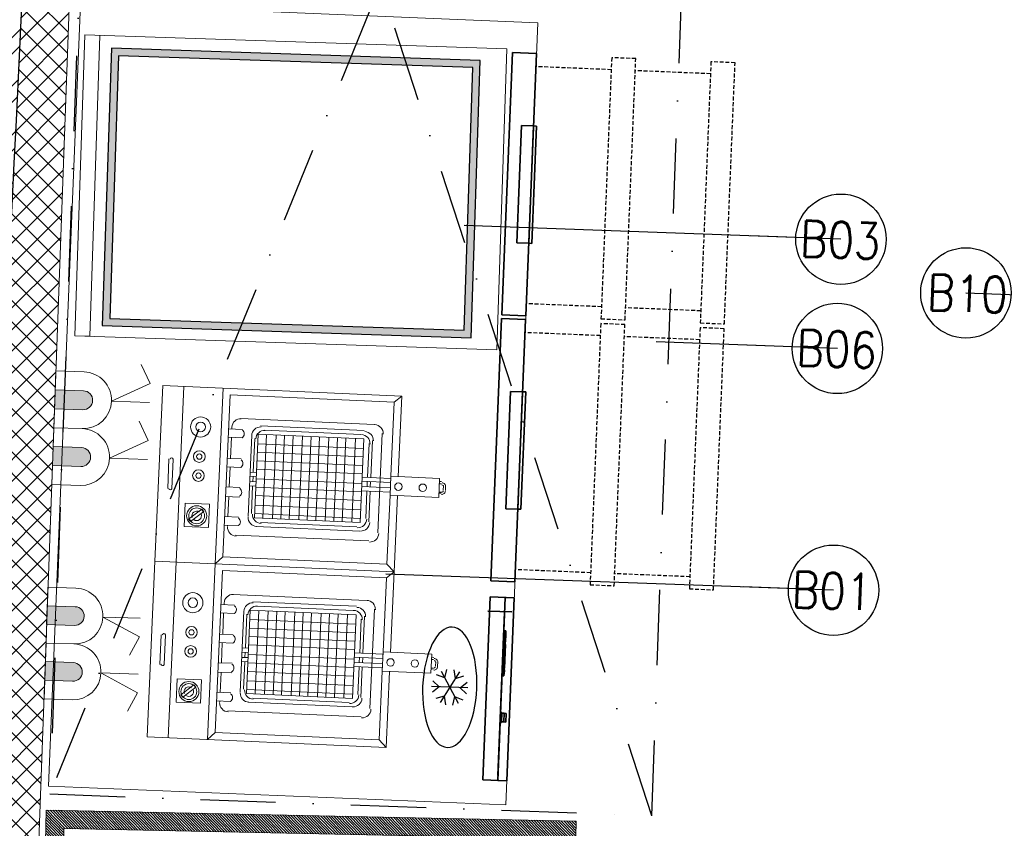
# Model space of a CAD drawing. Header units: millimetres. Extents: x 256680 to 410391, y -77299 to -22623.
# Tile 157 of 202: x 365075 to 366710, y -30245 to -28903. Entities that reach past the tile are written whole.
import ezdxf

# ---------------------------------------------------------------- set-up
doc = ezdxf.new("R2010")
doc.units = ezdxf.units.MM
doc.header["$LTSCALE"] = 2.5
for name, pattern in [('CONTINUA', [0]), ('DASHDOTX2', [2, 1, -0.5, 0, -0.5]), ('NASCOSTA', [0.381, 0.254, -0.127])]:
    doc.linetypes.add(name, pattern=pattern)
for name, color, linetype, lineweight in [('A-WALL', 7, 'Continuous', 30), ('CKD Dimensions', 7, 'Continuous', 0), ('CKD Equipments', 252, 'Continuous', 0), ('CKD-Electrical Point', 7, 'Continuous', 25), ('Dimension', 40, 'Continuous', 0), ('ELEC', 1, 'Continuous', 5), ('Electrical', 1, 'Continuous', 5), ('ELEVATION 1', 143, 'Continuous', 18), ('ELEVATION 4', 157, 'Continuous', 9), ('HATCH LIGHT', 250, 'Continuous', 0), ('ROOM TEXT', 7, 'Continuous', 5), ('WALL', 132, 'Continuous', 25)]:
    doc.layers.add(name, color=color, linetype=linetype, lineweight=lineweight)
for name, color, linetype in [('CKD-Hood', 1, 'Continuous'), ('FAINTEQUIP', 253, 'Continuous'), ('IQ_200_3D', 1, 'Continuous'), ('IQ_204_2D', 7, 'CONTINUA'), ('IQ_204_3D', 7, 'Continuous'), ('IQ_BLUE_3D', 5, 'Continuous'), ('IQ_GREEN_3D', 3, 'Continuous'), ('IQ_RED_3D', 1, 'Continuous'), ('PDF2_Equipment', 253, 'Continuous')]:
    doc.layers.add(name, color=color, linetype=linetype)
doc.styles.add('MTEXT', font='romans.shx', dxfattribs={"width": 0.85})
doc.styles.get("Standard").update_dxf_attribs({"font": 'GOTHIC.TTF'})
doc.dimstyles.new('AJKD_30', dxfattribs={"dimscale": 30, "dimtxt": 2, "dimasz": 1, "dimexe": 0.8, "dimexo": 0.8, "dimgap": 0.5, "dimtad": 1, "dimdec": 0, "dimzin": 0, "dimdsep": 46, "dimtxsty": 'Standard', "dimblk": 'ARCHTICK', "dimcen": 0.125, "dimclrd": 251, "dimclre": 251, "dimclrt": 42, "dimadec": 0, "dimazin": 0, "dimtfac": 1, "dimtdec": 0, "dimtix": 1, "dimtmove": 0, "dimatfit": 3, "dimfxl": 1, "dimtolj": 1, "dimtzin": 0, "dimarcsym": 1})

# ---------------------------------------------------------------- blocks, each defined once
blk = doc.blocks.new('G$C90A9299F')
at = {"layer": 'CKD Equipments'}
h = blk.add_hatch(dxfattribs=at)
h.set_pattern_fill('ANSI36', color=55, angle=359.9999999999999)
h.set_pattern_definition([(135, (-2880078.5, -3501379.5), (-6.173926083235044, 1.683798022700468), [7.9375, -1.5875, 0, -1.5875])])
h.paths.add_polyline_path([(598, 896), (610, 896), (610, 1465), (598, 1465)])
at = {"layer": 'CKD Equipments', "ltscale": 0.25}
h = blk.add_hatch(dxfattribs=at)
h.set_pattern_fill('ANSI31', color=4)
h.set_pattern_definition([(45, (-606493, 32858.5), (-2.245064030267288, 2.245064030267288), [])])
h.paths.add_polyline_path([(0, 880), (700, 880), (700, 0), (0, 0)])
h.paths.add_polyline_path([(30, 850), (670, 850), (670, 30), (30, 30)], flags=16)
at = {"layer": 'FAINTEQUIP'}
h = blk.add_hatch(dxfattribs=at)
h.set_pattern_fill('INSUL', color=4, angle=90.00000000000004)
h.set_pattern_definition([(359.9999999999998, (-12508187.53069634, 260434.3038525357), (1.633066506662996e-14, 9.525), []), (359.9999999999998, (-12508187.53069634, 260437.4788525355), (1.633066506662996e-14, 9.525), [3.175, -3.175]), (359.9999999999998, (-12508187.53069634, 260440.6538525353), (1.633066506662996e-14, 9.525), [3.175, -3.175])])
h.paths.add_polyline_path([(609, 880), (609, 1480), (659, 1480), (659, 880)])
at = {"layer": 'CKD Equipments', "elevation": 0.0935473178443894}
blk.add_lwpolyline([(609, 880), (609, 1480), (659, 1480), (659, 880), (609, 880)], dxfattribs=at)
blk.add_lwpolyline([(598, 896), (610, 896), (610, 1465), (598, 1465)], close=True, dxfattribs=at)
at = {"layer": 'CKD Equipments', "ltscale": 0.25}
blk.add_lwpolyline([(0, 880), (700, 880), (700, 0), (0, 0), (0, 880)], dxfattribs=at)
blk.add_lwpolyline([(30, 850), (670, 850), (670, 30), (30, 30)], close=True, dxfattribs=at)
at = {"layer": 'CKD Equipments'}
blk.add_arc((631.0455726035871, 881.7821494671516, 0.0935473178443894), 584.1532941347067, 93.24295552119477, 178.8996467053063, dxfattribs=at)
blk = doc.blocks.new('_ArchTick')
at = {"color": 0, "linetype": 'ByBlock', "const_width": 0.15}
blk.add_lwpolyline([(-0.5, -0.5), (0.5, 0.5)], dxfattribs=at)
blk = doc.blocks.new('A$C41F15E28')
at = {"layer": 'Electrical'}
blk.add_hatch(color=7, dxfattribs=at).paths.add_polyline_path([(15.47909474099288, 0), (-15.47909474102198, 0), (-15.47909474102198, -46.43728422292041, 0.4142135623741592), (-2.91038e-11, -61.91637896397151, 0.4142135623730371), (15.47909474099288, -46.43728422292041)])
at = {"layer": 'Electrical', "color": 7}
for p, q in [((-2.91038e-11, -92.87456844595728), (-30.95818948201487, -154.790947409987)), ((-2.91038e-11, -92.87456844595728), (-2.91038e-11, -154.790947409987)), ((-30.95818948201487, -154.790947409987), (-61.9163789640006, -139.3118526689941))]:
    blk.add_line(p, q, dxfattribs=at)
blk.add_lwpolyline([(-46.43728422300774, 0), (46.43728422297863, 0), (46.43728422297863, -46.43728422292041, -0.4142135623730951), (-2.91038e-11, -92.87456844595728), (-2.91038e-11, -92.87456844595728, -0.4142135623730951), (-46.43728422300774, -46.43728422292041), (-46.43728422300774, 0)], format="xyb", dxfattribs=at)
blk.add_lwpolyline([(-15.47909474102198, 0), (15.47909474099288, 0), (15.47909474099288, -46.43728422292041, -0.4142135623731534), (-2.91038e-11, -61.91637896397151, -0.4142135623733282), (-15.47909474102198, -46.43728422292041)], format="xyb", close=True, dxfattribs=at)
blk = doc.blocks.new('1254')
at = {"layer": 'CKD-Electrical Point', "color": 2, "lineweight": 50, "xscale": -1, "rotation": 179.875625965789}
for p in [(158024.3985380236, 33357.63254198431, -11997.68028344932), (158117.2728876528, 33357.43093593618, -11997.68028344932)]:
    blk.add_blockref('A$C41F15E28', p, dxfattribs=at)
blk = doc.blocks.new('ZNS-MC-BASECONTRPAN')
at = {"layer": 'IQ_200_3D'}
blk.add_3dface([(0, 4.547473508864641e-13, -85.00001199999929), (0, 4.547473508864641e-13, -1.200000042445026e-05), (271.5, 4.547473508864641e-13, -1.200000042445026e-05), (271.5, 7.958078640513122e-12, -85.00001199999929)], dxfattribs=at)
at = {"layer": 'IQ_BLUE_3D', "ltscale": 0.7}
blk.add_3dface([(36.48491721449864, -3.604736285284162, -29.59757152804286), (48.67267602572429, -3.604736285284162, -29.59757152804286), (48.67267602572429, -3.604736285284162, -39.98024788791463), (36.48491721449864, -3.604736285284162, -39.98024788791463)], dxfattribs=at)
at = {"layer": 'IQ_GREEN_3D', "ltscale": 0.7}
blk.add_3dface([(95.64275265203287, -3.604736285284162, -31.04273554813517), (102.6427526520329, -3.604736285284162, -31.04273554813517), (102.6427526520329, -3.604736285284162, -39.04273554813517), (95.64275265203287, -3.604736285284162, -39.04273554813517)], dxfattribs=at)
at = {"layer": 'IQ_RED_3D', "ltscale": 0.7}
blk.add_3dface([(53.3526074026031, -3.604736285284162, -30.10522320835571), (92.64275265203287, -3.604736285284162, -30.10522320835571), (92.64275265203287, -3.604736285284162, -39.98024788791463), (53.3526074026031, -3.604736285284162, -39.98024788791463)], dxfattribs=at)
at = {"layer": 'IQ_RED_3D'}
for points, invisible_edges in [([(167.5892016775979, -6.064736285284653, -35), (167.5892016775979, -2.224736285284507, -35), (167.5892016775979, -2.224736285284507, -23.77999999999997), (167.5892016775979, -9.26473628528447, -23.77999999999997)], 1), ([(167.5892016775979, -2.224736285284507, -35), (182.0292016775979, -2.224736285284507, -35), (182.0292016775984, -2.224736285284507, -23.77999999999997), (167.5892016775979, -2.224736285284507, -23.77999999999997)], 1), ([(167.5892016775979, -6.064736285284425, -46.22000000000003), (167.5892016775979, -2.224736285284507, -46.22000000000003), (167.5892016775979, -2.224736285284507, -35), (167.5892016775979, -6.064736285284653, -35)], 4), ([(167.5892016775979, -2.224736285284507, -46.22000000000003), (182.0292016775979, -2.224736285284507, -46.22000000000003), (182.0292016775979, -2.224736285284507, -35), (167.5892016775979, -2.224736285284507, -35)], 4), ([(167.5892016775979, -6.064736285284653, -35), (167.5892016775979, -9.26473628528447, -23.77999999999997), (182.0292016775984, -9.26473628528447, -23.77999999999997), (182.0292016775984, -6.064736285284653, -35)], 8), ([(167.5892016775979, -6.064736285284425, -46.22000000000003), (167.5892016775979, -6.064736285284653, -35), (182.0292016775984, -6.064736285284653, -35), (182.0292016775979, -6.064736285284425, -46.22000000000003)], 2), ([(182.0292016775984, -6.064736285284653, -35), (182.0292016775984, -9.26473628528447, -23.77999999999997), (182.0292016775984, -2.224736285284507, -23.77999999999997), (182.0292016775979, -2.224736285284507, -35)], 8), ([(182.0292016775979, -6.064736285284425, -46.22000000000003), (182.0292016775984, -6.064736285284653, -35), (182.0292016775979, -2.224736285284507, -35), (182.0292016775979, -2.224736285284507, -46.22000000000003)], 2), ([(192.0892016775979, -6.064736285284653, -35), (206.5292016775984, -6.064736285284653, -35), (206.5292016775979, -2.224736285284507, -35), (192.0892016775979, -2.224736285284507, -35)], 15), ([(192.0892016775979, -6.064736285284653, -35), (192.0892016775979, -2.224736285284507, -35), (206.5292016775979, -2.224736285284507, -35), (206.5292016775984, -6.064736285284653, -35)], 15)]:
    blk.add_3dface(points, dxfattribs=dict(at, invisible_edges=invisible_edges))
for points in [[(167.5892016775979, -9.26473628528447, -23.77999999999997), (167.5892016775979, -2.224736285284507, -23.77999999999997), (182.0292016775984, -2.224736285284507, -23.77999999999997), (182.0292016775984, -9.26473628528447, -23.77999999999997)], [(167.5892016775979, -6.064736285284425, -46.22000000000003), (182.0292016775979, -6.064736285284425, -46.22000000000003), (182.0292016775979, -2.224736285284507, -46.22000000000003), (167.5892016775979, -2.224736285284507, -46.22000000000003)]]:
    blk.add_3dface(points, dxfattribs=at)
at = {"layer": 'IQ_204_3D', "ltscale": 0.7}
mesh = blk.add_polyface(dxfattribs=at)
corners = [(30.6218342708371, -3.304736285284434, -47.5), (105.6218342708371, -3.304736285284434, -47.5), (105.6218342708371, -0.3047362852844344, -47.5), (30.6218342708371, -0.3047362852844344, -47.5), (30.6218342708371, -3.304736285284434, -22.5), (105.6218342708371, -3.304736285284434, -22.5), (105.6218342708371, -0.3047362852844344, -22.5), (30.6218342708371, -0.3047362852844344, -22.5)]
mesh.append_faces([[corners[k] for k in face] for face in [(0, 3, 2, 1), (4, 5, 6, 7), (0, 1, 5, 4), (3, 7, 6, 2), (0, 4, 7, 3), (1, 2, 6, 5)]])
at = {"layer": 'IQ_204_3D'}
mesh = blk.add_polyface(dxfattribs=at)
corners = [(166.3092016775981, -2.224736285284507, -47.5), (166.3092016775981, -2.224736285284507, -22.5), (166.3092016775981, -0.3047362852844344, -22.5), (166.3092016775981, -0.3047362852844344, -47.5), (183.3092016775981, -2.224736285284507, -47.5), (183.3092016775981, -2.224736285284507, -22.5), (183.3092016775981, -0.3047362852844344, -22.5), (183.3092016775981, -0.3047362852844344, -47.5)]
mesh.append_faces([[corners[k] for k in face] for face in [(0, 3, 2, 1), (4, 5, 6, 7), (0, 1, 5, 4), (3, 7, 6, 2), (0, 4, 7, 3), (1, 2, 6, 5)]])
blk = doc.blocks.new('ZNS-MC-BASEREFUNIT')
at = {"layer": 'IQ_200_3D'}
for points in [[(0, 70.00000000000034, 154.9999879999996), (0, 70.00000000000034, 599.9999879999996), (304, 70.00000000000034, 599.9999879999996), (304, 70.00000000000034, 154.9999879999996)], [(0, 70.00000000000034, 599.9999879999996), (0, 30.00000000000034, 599.9999879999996), (304, 30.00000000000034, 599.9999879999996), (304, 70.00000000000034, 599.9999879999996)], [(0, 29.99999999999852, 154.9999879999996), (0, 70.00000000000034, 154.9999879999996), (304, 70.00000000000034, 154.9999879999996), (304, 29.99999999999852, 154.9999879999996)], [(304, 29.99999999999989, 499.9999879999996), (2.273736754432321e-13, 30.00000000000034, 499.9999880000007), (2.273736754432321e-13, 45.00000000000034, 499.9999880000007), (304, 45.00000000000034, 499.9999880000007)], [(2.273736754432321e-13, 45.00000000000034, 499.9999880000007), (0, 45.00000000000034, 584.9999879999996), (304, 45.00000000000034, 584.9999879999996), (304, 45.00000000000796, 499.9999880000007)], [(0, 30.00000000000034, 584.9999879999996), (0, 45.00000000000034, 584.9999879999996), (304, 45.00000000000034, 584.9999879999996), (304, 30.00000000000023, 584.9999879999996)], [(0, 30.00000000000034, 499.9999879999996), (0, 29.99999999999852, 154.9999879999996), (304, 29.99999999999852, 154.9999879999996), (304, 30.00000000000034, 499.9999879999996)], [(304, 30.00000000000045, 599.9999879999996), (0, 30.00000000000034, 599.9999879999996), (0, 30.00000000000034, 584.9999879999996), (304, 30.00000000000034, 584.9999879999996)]]:
    blk.add_3dface(points, dxfattribs=at)
for points, invisible_edges in [([(0, 45.00000000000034, 584.9999879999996), (0, 70.00000000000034, 599.9999879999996), (0, 70.00000000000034, 154.9999879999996), (2.273736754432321e-13, 45.00000000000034, 499.9999880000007)], 5), ([(2.273736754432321e-13, 45.00000000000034, 499.9999880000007), (2.273736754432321e-13, 30.00000000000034, 499.9999880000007), (-2.273736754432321e-13, 30.00000000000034, 154.9999879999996), (0, 70.00000000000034, 154.9999879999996)], 8), ([(-2.273736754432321e-13, 70.00000000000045, 599.9999879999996), (0, 45.00000000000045, 584.9999879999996), (0, 30.00000000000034, 584.9999879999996), (0, 30.00000000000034, 599.9999879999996)], 1), ([(304, 45.00000000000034, 584.9999879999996), (303.9999999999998, 70.00000000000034, 599.9999879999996), (303.9999999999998, 70.00000000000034, 154.9999879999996), (304, 45.00000000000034, 499.9999880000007)], 5), ([(304, 45.00000000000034, 499.9999880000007), (304, 30.00000000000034, 499.9999880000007), (303.9999999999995, 30.00000000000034, 154.9999879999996), (303.9999999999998, 70.00000000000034, 154.9999879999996)], 8), ([(303.9999999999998, 70.00000000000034, 599.9999879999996), (304, 45.00000000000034, 584.9999879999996), (304, 30.00000000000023, 584.9999879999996), (304, 30.00000000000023, 599.9999879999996)], 1)]:
    blk.add_3dface(points, dxfattribs=dict(at, invisible_edges=invisible_edges))
blk = doc.blocks.new('G$C2A031843')
at = {"layer": 'CKD Equipments', "elevation": -204.9999883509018}
blk.add_lwpolyline([(1300, 1090), (0, 1090), (0, 330), (1300, 330), (1300, 1090)], dxfattribs=at)
at = {"layer": 'IQ_200_3D'}
for points in [[(320.5, 373, 240.000011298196), (320.5, 333, 240.000011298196), (320.5, 333, 20.000011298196), (320.5, 373, 20.000011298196)], [(320.5, 373, 15.000011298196), (320.5, 333, 15.000011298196), (320.5, 333, -204.999988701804), (320.5, 373, -204.999988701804)], [(807, 370, 20.000011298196), (807, 370, 240.000011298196), (371, 370, 240.000011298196), (371, 370, 20.000011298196)], [(807, 370, 240.000011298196), (807, 330, 240.000011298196), (371, 330, 240.000011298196), (371, 370, 240.000011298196)], [(807, 330, 20.000011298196), (807, 370, 20.000011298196), (371, 370, 20.000011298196), (371, 330, 20.000011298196)], [(371, 370, 240.000011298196), (371, 330, 240.000011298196), (371, 330, 20.000011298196), (371, 370, 20.000011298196)], [(807, 370, -204.999988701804), (807, 370, 15.000011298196), (371, 370, 15.000011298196), (371, 370, -204.999988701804)], [(807, 370, 15.000011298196), (807, 330, 15.000011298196), (371, 330, 15.000011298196), (371, 370, 15.000011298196)], [(807, 330, -204.999988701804), (807, 370, -204.999988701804), (371, 370, -204.999988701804), (371, 330, -204.999988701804)], [(371, 370, 15.000011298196), (371, 330, 15.000011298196), (371, 330, -204.999988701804), (371, 370, -204.999988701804)], [(807, 370, 240.000011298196), (807, 330, 240.000011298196), (807, 330, 20.000011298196), (807, 370, 20.000011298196)], [(807, 370, 15.000011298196), (807, 330, 15.000011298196), (807, 330, -204.999988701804), (807, 370, -204.999988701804)], [(1249, 370, 20.000011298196), (1249, 370, 240.000011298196), (813, 370, 240.000011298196), (813, 370, 20.000011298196)], [(1249, 370, 240.000011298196), (1249, 330, 240.000011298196), (813, 330, 240.000011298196), (813, 370, 240.000011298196)], [(1249, 330, 20.000011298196), (1249, 370, 20.000011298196), (813, 370, 20.000011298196), (813, 330, 20.000011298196)], [(813, 370, 240.000011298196), (813, 330, 240.000011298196), (813, 330, 20.000011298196), (813, 370, 20.000011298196)], [(1249, 370, -204.999988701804), (1249, 370, 15.000011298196), (813, 370, 15.000011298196), (813, 370, -204.999988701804)], [(1249, 370, 15.000011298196), (1249, 330, 15.000011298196), (813, 330, 15.000011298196), (813, 370, 15.000011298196)], [(1249, 330, -204.999988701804), (1249, 370, -204.999988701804), (813, 370, -204.999988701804), (813, 330, -204.999988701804)], [(813, 370, 15.000011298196), (813, 330, 15.000011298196), (813, 330, -204.999988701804), (813, 370, -204.999988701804)], [(1249, 370, 240.000011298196), (1249, 330, 240.000011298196), (1249, 330, 20.000011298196), (1249, 370, 20.000011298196)], [(1249, 370, 15.000011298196), (1249, 330, 15.000011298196), (1249, 330, -204.999988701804), (1249, 370, -204.999988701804)], [(686.5, 350, 189.6410274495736), (491.5, 350, 189.6410274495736), (491.5, 330, 155.000011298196), (686.5, 330, 155.000011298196)], [(686.5, 350, 189.6410274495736), (686.5, 330, 225.000011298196), (491.5, 330, 225.000011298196), (491.5, 350, 189.6410274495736)], [(491.5, 330, 225.0000112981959), (491.5, 330, 155.0000112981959), (491.5, 350, 189.6410274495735)], [(686.5, 350, -35.35897255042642), (491.5, 350, -35.35897255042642), (491.5, 330, -69.999988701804), (686.5, 330, -69.999988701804)], [(686.5, 350, -35.35897255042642), (686.5, 330, 1.129819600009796e-05), (491.5, 330, 1.129819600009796e-05), (491.5, 350, -35.35897255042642)], [(491.5, 330, 1.129819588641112e-05), (491.5, 330, -69.99998870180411), (491.5, 350, -35.35897255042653)], [(686.5, 330, 225.000011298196), (686.5, 330, 155.000011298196), (686.5, 350, 189.6410274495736)], [(686.5, 330, 1.129819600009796e-05), (686.5, 330, -69.999988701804), (686.5, 350, -35.35897255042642)], [(1128.5, 350, 189.6410274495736), (933.5, 350, 189.6410274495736), (933.5, 330, 155.000011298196), (1128.5, 330, 155.000011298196)], [(1128.5, 350, 189.6410274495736), (1128.5, 330, 225.000011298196), (933.5, 330, 225.000011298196), (933.5, 350, 189.6410274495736)], [(933.5, 330, 225.0000112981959), (933.5, 330, 155.0000112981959), (933.5, 350, 189.6410274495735)], [(1128.5, 350, -35.35897255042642), (933.5, 350, -35.35897255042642), (933.5, 330, -69.999988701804), (1128.5, 330, -69.999988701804)], [(1128.5, 350, -35.35897255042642), (1128.5, 330, 1.129819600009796e-05), (933.5, 330, 1.129819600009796e-05), (933.5, 350, -35.35897255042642)], [(933.5, 330, 1.129819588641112e-05), (933.5, 330, -69.99998870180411), (933.5, 350, -35.35897255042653)], [(1128.5, 330, 225.000011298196), (1128.5, 330, 155.000011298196), (1128.5, 350, 189.6410274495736)], [(1128.5, 330, 1.129819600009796e-05), (1128.5, 330, -69.999988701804), (1128.5, 350, -35.35897255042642)], [(686.5, 330, 225.0000112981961), (686.5, 325, 225.000011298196), (491.5, 325, 225.000011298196), (491.5, 330, 225.000011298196)], [(491.5, 325, 225.000011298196), (491.5, 330, 225.000011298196), (491.5, 330, 195.000011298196), (491.5, 325, 195.000011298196)], [(491.5, 330, 195.000011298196), (491.5, 325, 195.000011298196), (686.5, 325, 195.000011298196), (686.5, 330, 195.000011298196)], [(686.5, 330, 1.12981961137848e-05), (686.5, 325, 1.129819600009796e-05), (491.5, 325, 1.129819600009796e-05), (491.5, 330, 1.129819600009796e-05)], [(491.5, 325, 1.129819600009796e-05), (491.5, 330, 1.129819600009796e-05), (491.5, 330, -29.999988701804), (491.5, 325, -29.999988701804)], [(491.5, 330, -29.999988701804), (491.5, 325, -29.999988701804), (686.5, 325, -29.999988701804), (686.5, 330, -29.999988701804)], [(686.5, 325, 195.000011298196), (686.5, 330, 195.000011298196), (686.5, 330, 225.0000112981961), (686.5, 325, 225.000011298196)], [(686.5, 325, -29.999988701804), (686.5, 330, -29.999988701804), (686.5, 330, 1.12981961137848e-05), (686.5, 325, 1.129819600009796e-05)], [(1128.5, 330, 225.0000112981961), (1128.5, 325, 225.000011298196), (933.5, 325, 225.000011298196), (933.5, 330, 225.000011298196)], [(933.5, 325, 225.000011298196), (933.5, 330, 225.000011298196), (933.5, 330, 195.000011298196), (933.5, 325, 195.000011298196)], [(933.5, 330, 195.000011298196), (933.5, 325, 195.000011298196), (1128.5, 325, 195.000011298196), (1128.5, 330, 195.000011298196)], [(1128.5, 330, 1.12981961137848e-05), (1128.5, 325, 1.129819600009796e-05), (933.5, 325, 1.129819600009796e-05), (933.5, 330, 1.129819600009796e-05)], [(933.5, 325, 1.129819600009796e-05), (933.5, 330, 1.129819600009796e-05), (933.5, 330, -29.999988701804), (933.5, 325, -29.999988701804)], [(933.5, 330, -29.999988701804), (933.5, 325, -29.999988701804), (1128.5, 325, -29.999988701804), (1128.5, 330, -29.999988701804)], [(1128.5, 325, 195.000011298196), (1128.5, 330, 195.000011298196), (1128.5, 330, 225.0000112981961), (1128.5, 325, 225.000011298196)], [(1128.5, 325, -29.999988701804), (1128.5, 330, -29.999988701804), (1128.5, 330, 1.12981961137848e-05), (1128.5, 325, 1.129819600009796e-05)], [(686.5, 325, 225.000011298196), (686.5, 325, 195.000011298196), (491.5, 325, 195.000011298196), (491.5, 325, 225.000011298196)], [(686.5, 325, 1.129819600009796e-05), (686.5, 325, -29.999988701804), (491.5, 325, -29.999988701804), (491.5, 325, 1.129819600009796e-05)], [(1128.5, 325, 225.000011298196), (1128.5, 325, 195.000011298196), (933.5, 325, 195.000011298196), (933.5, 325, 225.000011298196)], [(1128.5, 325, 1.129819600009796e-05), (1128.5, 325, -29.999988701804), (933.5, 325, -29.999988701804), (933.5, 325, 1.129819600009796e-05)]]:
    blk.add_3dface(points, dxfattribs=at)
at = {"layer": 'IQ_200_3D', "invisible_edges": 5}
for points in [[(686.5, 330, 155.000011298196), (807, 330, 20.000011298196), (371, 330, 20.000011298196), (491.5, 330, 155.000011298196)], [(807, 330, 240.000011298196), (686.5, 330, 225.0000112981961), (491.5, 330, 225.000011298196), (371, 330, 240.000011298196)], [(371, 330, 240.000011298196), (491.5, 330, 225.0000112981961), (491.5, 330, 155.000011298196), (371, 330, 20.000011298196)], [(686.5, 330, -69.999988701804), (807, 330, -204.999988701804), (371, 330, -204.999988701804), (491.5, 330, -69.999988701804)], [(807, 330, 15.000011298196), (686.5, 330, 1.12981961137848e-05), (491.5, 330, 1.129819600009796e-05), (371, 330, 15.000011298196)], [(371, 330, 15.000011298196), (491.5, 330, 1.12981961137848e-05), (491.5, 330, -69.999988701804), (371, 330, -204.999988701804)], [(807, 330, 240.000011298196), (686.5, 330, 225.0000112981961), (686.5, 330, 155.000011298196), (807, 330, 20.000011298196)], [(807, 330, 15.000011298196), (686.5, 330, 1.12981961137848e-05), (686.5, 330, -69.999988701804), (807, 330, -204.999988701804)], [(1128.5, 330, 155.000011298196), (1249, 330, 20.000011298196), (813, 330, 20.000011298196), (933.5, 330, 155.000011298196)], [(1249, 330, 240.000011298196), (1128.5, 330, 225.0000112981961), (933.5, 330, 225.000011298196), (813, 330, 240.000011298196)], [(813, 330, 240.000011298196), (933.5, 330, 225.0000112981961), (933.5, 330, 155.000011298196), (813, 330, 20.000011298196)], [(1128.5, 330, -69.999988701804), (1249, 330, -204.999988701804), (813, 330, -204.999988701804), (933.5, 330, -69.999988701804)], [(1249, 330, 15.000011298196), (1128.5, 330, 1.12981961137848e-05), (933.5, 330, 1.129819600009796e-05), (813, 330, 15.000011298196)], [(813, 330, 15.000011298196), (933.5, 330, 1.12981961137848e-05), (933.5, 330, -69.999988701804), (813, 330, -204.999988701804)], [(1249, 330, 240.000011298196), (1128.5, 330, 225.0000112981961), (1128.5, 330, 155.000011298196), (1249, 330, 20.000011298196)], [(1249, 330, 15.000011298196), (1128.5, 330, 1.12981961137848e-05), (1128.5, 330, -69.999988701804), (1249, 330, -204.999988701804)]]:
    blk.add_3dface(points, dxfattribs=at)
at = {"layer": 'IQ_204_2D'}
for p, q in [((191.4300735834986, 448.4839967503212, -409.9999767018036), (181.8720750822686, 459.4206749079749, -409.9999767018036)), ((191.4300735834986, 400.9839967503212, -409.9999767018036), (191.4300735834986, 460.9839967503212, -409.9999767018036)), ((191.4300735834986, 448.4839967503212, -409.9999767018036), (200.9880720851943, 459.4206749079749, -409.9999767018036)), ((217.4108356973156, 415.9839967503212, -409.9999767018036), (165.4493114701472, 445.9839967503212, -409.9999767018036)), ((217.4108356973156, 445.9839967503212, -409.9999767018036), (165.4493114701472, 415.9839967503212, -409.9999767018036)), ((176.2746290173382, 439.7339967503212, -409.9999767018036), (171.582187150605, 453.4798053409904, -409.9999767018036)), ((206.585518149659, 439.7339967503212, -409.9999767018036), (211.2779600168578, 453.4798053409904, -409.9999767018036)), ((176.2746290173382, 439.7339967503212, -409.9999767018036), (162.0241886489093, 436.9248663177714, -409.9999767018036)), ((206.585518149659, 439.7339967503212, -409.9999767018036), (220.8359585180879, 436.9248663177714, -409.9999767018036)), ((176.2746290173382, 422.2339967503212, -409.9999767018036), (162.0241886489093, 425.0431271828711, -409.9999767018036)), ((176.2746290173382, 422.2339967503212, -409.9999767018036), (171.582187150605, 408.4881881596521, -409.9999767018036)), ((191.4300735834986, 413.4839967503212, -409.9999767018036), (181.8720750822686, 402.5473185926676, -409.9999767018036)), ((191.4300735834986, 413.4839967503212, -409.9999767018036), (200.9880720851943, 402.5473185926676, -409.9999767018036)), ((206.585518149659, 422.2339967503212, -409.9999767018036), (220.8359585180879, 425.0431271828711, -409.9999767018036)), ((206.585518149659, 422.2339967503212, -409.9999767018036), (211.2779600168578, 408.4881881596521, -409.9999767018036))]:
    blk.add_line(p, q, dxfattribs=at)
at = {"layer": 'IQ_204_2D', "linetype": 'NASCOSTA', "ltscale": 10}
for p, q in [((391, 205, -409.9999767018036), (391, 330, -409.9999767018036)), ((785, 205, -409.9999767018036), (785, 330, -409.9999767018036)), ((833, 205, -409.9999767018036), (833, 330, -409.9999767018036)), ((1227, 205, -409.9999767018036), (1227, 330, -409.9999767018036)), ((391, 40, -409.9999767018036), (391, 165, -409.9999767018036)), ((785, 40, -409.9999767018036), (785, 165, -409.9999767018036)), ((833, 40, -409.9999767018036), (833, 165, -409.9999767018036)), ((1227, 40, -409.9999767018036), (1227, 165, -409.9999767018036))]:
    blk.add_line(p, q, dxfattribs=at)
at = {"layer": 'IQ_204_2D', "linetype": 'NASCOSTA', "ltscale": 10, "elevation": -409.9999767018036}
for points in [[(805, 205), (371, 205), (371, 165), (805, 165), (805, 205)], [(1247, 205), (813, 205), (813, 165), (1247, 165), (1247, 205)], [(805, 40), (371, 40), (371, 0), (805, 0), (805, 40)], [(1247, 40), (813, 40), (813, 0), (1247, 0), (1247, 40)]]:
    blk.add_lwpolyline(points, dxfattribs=at)
at = {"layer": 'IQ_204_2D', "extrusion": (0, 0, -1)}
blk.add_ellipse((191.4300735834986, 430.9839967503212, -409.9999767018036), major_axis=(100, 4.898587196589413e-14), ratio=0.45, dxfattribs=at)
at = {"xscale": -1}
for name, p in [('ZNS-MC-BASEREFUNIT', (344, 300, -359.9999767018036)), ('ZNS-MC-BASECONTRPAN', (319.5, 345, 225.000011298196))]:
    blk.add_blockref(name, p, dxfattribs=at)
blk = doc.blocks.new('G$CF6CAC0FA')
at = {"layer": 'PDF2_Equipment', "lineweight": 0, "elevation": 84515.58023114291}
for points in [[(158.3073809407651, 79.15369047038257), (291.9891692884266, 79.15369047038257), (291.9891692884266, 476.6811137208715), (0, 476.6811137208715), (0, 79.15369047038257), (126.6459047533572, 79.15369047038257)], [(170.6201772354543, 460.8503756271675), (121.3689920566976, 460.8503756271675)], [(291.9891692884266, 441.5016957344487), (0, 441.5016957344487)], [(291.9891692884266, 376.4197724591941), (0, 376.4197724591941), (12.31279629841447, 364.1069761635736)], [(158.3073809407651, 91.46648676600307), (281.4353438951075, 91.46648676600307), (281.4353438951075, 364.1069761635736), (12.31279629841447, 364.1069761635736), (12.31279629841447, 91.46648676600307), (126.6459047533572, 91.46648676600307)], [(79.15369046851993, 364.1069761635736), (79.15369046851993, 341.24035447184)], [(112.5741375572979, 364.1069761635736), (112.5741375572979, 341.24035447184)], [(128.4048756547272, 364.1069761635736), (128.4048756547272, 341.24035447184)], [(175.8970899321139, 364.1069761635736), (175.8970899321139, 341.24035447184)], [(225.1482751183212, 364.1069761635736), (225.1482751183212, 341.24035447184)], [(49.251185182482, 344.7582962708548), (49.251185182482, 123.1279629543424)], [(65.08192327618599, 358.8300634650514), (63.32295237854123, 358.8300634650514)], [(112.5741375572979, 358.8300634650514), (79.15369046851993, 358.8300634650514)], [(161.8253227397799, 358.8300634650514), (128.4048756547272, 358.8300634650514)], [(211.076507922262, 358.8300634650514), (175.8970899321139, 358.8300634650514)], [(228.6662169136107, 358.8300634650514), (225.1482751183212, 358.8300634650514)], [(242.7379841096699, 123.1279629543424), (242.7379841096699, 344.7582962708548)], [(65.08192327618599, 311.3378491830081), (65.08192327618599, 138.9587010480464)], [(216.3534206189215, 325.409616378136), (80.91266136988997, 325.409616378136)], [(131.9228174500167, 320.1327036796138), (86.18957406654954, 320.1327036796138)], [(86.18957406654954, 314.8557909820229), (86.18957406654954, 138.9587010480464)], [(100.2613412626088, 314.8557909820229), (100.2613412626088, 138.9587010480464)], [(116.0920793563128, 314.8557909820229), (116.0920793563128, 138.9587010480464)], [(130.1638465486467, 314.8557909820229), (130.1638465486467, 138.9587010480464)], [(131.9228174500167, 325.409616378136), (131.9228174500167, 314.8557909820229)], [(138.9587010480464, 325.409616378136), (138.9587010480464, 314.8557909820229)], [(147.753555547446, 320.1327036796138), (138.9587010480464, 320.1327036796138)], [(144.2356137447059, 314.8557909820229), (144.2356137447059, 138.9587010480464)], [(147.753555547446, 325.409616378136), (147.753555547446, 314.8557909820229)], [(154.7894391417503, 325.409616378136), (154.7894391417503, 314.8557909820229)], [(211.076507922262, 320.1327036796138), (154.7894391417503, 320.1327036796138)], [(160.0663518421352, 314.8557909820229), (160.0663518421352, 138.9587010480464)], [(174.1381190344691, 314.8557909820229), (174.1381190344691, 138.9587010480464)], [(188.2098862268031, 314.8557909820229), (188.2098862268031, 138.9587010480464)], [(202.2816534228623, 314.8557909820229), (202.2816534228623, 138.9587010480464)], [(232.1841587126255, 138.9587010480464), (232.1841587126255, 311.3378491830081)], [(72.11780687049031, 304.3019655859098), (72.11780687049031, 144.2356137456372)], [(218.1123915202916, 300.784023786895), (79.15369046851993, 300.784023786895)], [(225.1482751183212, 144.2356137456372), (225.1482751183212, 304.3019655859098)], [(218.1123915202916, 284.953285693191), (79.15369046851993, 284.953285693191)], [(218.1123915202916, 270.8815184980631), (79.15369046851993, 270.8815184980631)], [(218.1123915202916, 256.8097513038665), (79.15369046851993, 256.8097513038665)], [(218.1123915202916, 240.9790132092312), (79.15369046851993, 240.9790132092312)], [(218.1123915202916, 226.9072460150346), (79.15369046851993, 226.9072460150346)], [(218.1123915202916, 212.8354788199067), (79.15369046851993, 212.8354788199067)], [(218.1123915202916, 197.0047407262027), (79.15369046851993, 197.0047407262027)], [(218.1123915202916, 182.9329735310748), (79.15369046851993, 182.9329735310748)], [(218.1123915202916, 168.8612063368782), (79.15369046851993, 168.8612063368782)], [(218.1123915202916, 153.0304682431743), (79.15369046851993, 153.0304682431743)], [(138.9587010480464, 138.9587010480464), (138.9587010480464, 91.46648676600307), (131.9228174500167, 91.46648676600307), (131.9228174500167, 138.9587010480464)], [(154.7894391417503, 138.9587010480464), (154.7894391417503, 91.46648676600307), (147.753555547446, 91.46648676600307), (147.753555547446, 138.9587010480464)], [(80.91266136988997, 124.8869338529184), (131.9228174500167, 124.8869338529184)], [(86.18957406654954, 130.1638465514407), (131.9228174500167, 130.1638465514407)], [(138.9587010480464, 130.1638465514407), (147.753555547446, 130.1638465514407)], [(138.9587010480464, 124.8869338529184), (147.753555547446, 124.8869338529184)], [(154.7894391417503, 130.1638465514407), (211.076507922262, 130.1638465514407)], [(154.7894391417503, 124.8869338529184), (216.3534206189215, 124.8869338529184)], [(63.32295237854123, 109.0561957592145), (228.6662169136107, 109.0561957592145)], [(12.31279629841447, 91.46648676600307), (0, 79.15369047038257)], [(281.4353438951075, 91.46648676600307), (291.9891692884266, 79.15369047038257)], [(133.6817883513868, 10.5538253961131), (133.6817883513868, 7.035883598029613)], [(135.4407592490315, 10.5538253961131), (135.4407592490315, 7.035883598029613)], [(145.994584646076, 3.517941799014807), (138.9587010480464, 3.517941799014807)], [(145.994584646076, 0), (138.9587010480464, 0)], [(149.5125264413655, 10.5538253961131), (149.5125264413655, 7.035883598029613)], [(153.0304682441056, 10.5538253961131), (153.0304682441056, 7.035883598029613)]]:
    blk.add_lwpolyline(points, dxfattribs=at)
for points in [[(170.2685765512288, 459.0380558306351, -0.8164348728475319), (170.6201772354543, 453.8144920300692), (121.3689920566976, 453.8144920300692, -0.8164348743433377), (121.7205927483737, 459.0380551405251)], [(65.08192327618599, 364.1069761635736), (65.08192327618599, 341.24035447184, 0.537101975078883), (77.83737361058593, 341.2667742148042)], [(161.8253227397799, 364.1069761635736), (161.8253227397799, 341.24035447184, 0.53710197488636), (174.5807730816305, 341.2667742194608)], [(211.076507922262, 364.1069761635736), (211.076507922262, 341.24035447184, 0.53710197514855), (223.831958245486, 341.2667742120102)]]:
    blk.add_lwpolyline(points, format="xyb", dxfattribs=at)
for points in [[(98.50237036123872, 430.9478703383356), (59.80501057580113, 430.9478703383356), (59.80501057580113, 390.4915396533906), (98.50237036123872, 390.4915396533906)], [(68.5998650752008, 420.3940449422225), (72.11780687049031, 423.9119867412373), (89.70751586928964, 402.8043359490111), (86.18957406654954, 399.2863941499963)], [(79.15369046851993, 138.9587010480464), (218.1123915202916, 138.9587010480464), (218.1123915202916, 314.8557909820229), (79.15369046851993, 314.8557909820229)], [(158.3073809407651, 91.46648676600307), (126.6459047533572, 91.46648676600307), (126.6459047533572, 10.5538253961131), (158.3073809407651, 10.5538253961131)]]:
    blk.add_lwpolyline(points, close=True, dxfattribs=at)
at = {"layer": 'PDF2_Equipment', "lineweight": 0}
for centre, radius in [((78.2741940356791, 410.719694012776, 84515.58023114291), 16.71021256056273), ((226.0277495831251, 410.7196940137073, 84515.58023114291), 16.71021256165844), ((78.27419516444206, 410.7196951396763, 84515.58023114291), 13.19227188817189), ((145.1150904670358, 410.7196962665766, 84515.58023114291), 9.674331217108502), ((145.1151034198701, 410.7197092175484, 84515.58023114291), 4.397431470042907), ((176.776566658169, 410.7196962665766, 84515.58023114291), 9.674331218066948), ((176.7765796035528, 410.7197092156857, 84515.58023114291), 4.397431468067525), ((226.0277636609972, 410.7197080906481, 84515.58023114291), 7.915372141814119), ((141.5971497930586, 78.27419741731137, 84515.58023114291), 6.156390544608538), ((141.5971497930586, 37.81786673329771, 84515.58023114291), 6.156390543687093)]:
    blk.add_circle(centre, radius, dxfattribs=at)
for centre, radius, start, end in [((78.27421744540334, 410.7197082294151, 84515.58023114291), 7.91537814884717, 144.9646899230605, 297.4878385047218), ((78.27418691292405, 410.7197029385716, 84515.58023114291), 7.915381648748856, 327.5299356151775, 114.9226161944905), ((62.44346776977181, 343.8788099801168, 84515.58023114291), 14.95125348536, 90.00000295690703, 179.9999968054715), ((227.7867306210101, 343.8788099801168, 84515.58023114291), 14.95125348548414, 3.194528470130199e-06, 89.99999704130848), ((120.4895111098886, 345.6377915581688, 84515.58023114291), 7.915378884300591, 213.5193335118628, 326.4806664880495), ((80.03317676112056, 310.4583628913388, 84515.58023114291), 14.95125348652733, 90.00000295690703, 179.9999968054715), ((85.31008945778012, 303.4224792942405, 84515.58023114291), 14.95125348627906, 90.00000295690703, 179.9999968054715), ((210.1970216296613, 303.4224792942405, 84515.58023114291), 14.95125348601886, 3.194528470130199e-06, 89.99999704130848), ((215.4739343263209, 310.4583628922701, 84515.58023114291), 14.95125348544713, 3.194528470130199e-06, 89.99999704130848), ((80.03317676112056, 138.0792164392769, 84515.58023114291), 14.95125348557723, 180.0000031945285, 269.999997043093), ((85.31008945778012, 143.3561291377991, 84515.58023114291), 14.95125348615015, 180.0000031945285, 269.999997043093), ((210.1970216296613, 143.3561291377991, 84515.58023114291), 14.95125348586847, 270.0000029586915, 359.9999968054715), ((215.4739343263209, 138.0792164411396, 84515.58023114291), 14.95125348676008, 270.0000029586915, 359.9999968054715), ((62.44346776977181, 122.2484783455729, 84515.58023114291), 14.95125348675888, 180.0000031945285, 269.999997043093), ((227.7867306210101, 122.2484783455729, 84515.58023114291), 14.95125348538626, 270.0000029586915, 359.9999968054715), ((138.0792079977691, 6.156390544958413, 84515.58023114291), 6.156390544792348, 179.9999292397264, 270.0000706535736), ((138.0792091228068, 6.156391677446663, 84515.58023114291), 2.638449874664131, 179.9998595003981, 270.000140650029), ((145.1151067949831, 6.15639054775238, 84515.58023114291), 6.156390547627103, 269.9999293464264, 7.076027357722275e-05), ((145.1151056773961, 6.15639166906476, 84515.58023114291), 2.638449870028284, 269.9998591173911, 0.0001407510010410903)]:
    blk.add_arc(centre, radius, start, end, dxfattribs=at)
blk = doc.blocks.new('EQWRTYTREWERYTU')
at = {"layer": 'ELEC', "lineweight": 0}
blk.add_hatch(color=3, dxfattribs=at).paths.add_polyline_path([(5560326.378416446, 630073.1025114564), (5560326.378416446, 630071.864183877), (5560328.235907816, 630071.864183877, 0.4142135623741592), (5560328.855071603, 630072.4833476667, 0.4142135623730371), (5560328.235907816, 630073.1025114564)])
at = {"layer": 'ELEC', "color": 3, "lineweight": 0}
for p, q in [((5560330.093399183, 630072.4833476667), (5560332.570054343, 630072.4833476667)), ((5560330.093399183, 630072.4833476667), (5560332.570054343, 630071.2450200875)), ((5560332.570054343, 630071.2450200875), (5560331.950890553, 630070.0066925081))]:
    blk.add_line(p, q, dxfattribs=at)
blk.add_lwpolyline([(5560326.378416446, 630070.6258562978), (5560326.378416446, 630074.3408390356), (5560328.235907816, 630074.3408390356, -0.4142135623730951), (5560330.093399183, 630072.4833476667), (5560330.093399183, 630072.4833476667, -0.4142135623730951), (5560328.235907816, 630070.6258562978), (5560326.378416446, 630070.6258562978)], format="xyb", dxfattribs=at)
blk.add_lwpolyline([(5560326.378416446, 630071.864183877), (5560326.378416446, 630073.1025114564), (5560328.235907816, 630073.1025114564, -0.4142135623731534), (5560328.855071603, 630072.4833476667, -0.4142135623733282), (5560328.235907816, 630071.864183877)], format="xyb", close=True, dxfattribs=at)

msp = doc.modelspace()

# ---------------------------------------------------------------- hatches: boundary and pattern name
at = {"layer": 'CKD Equipments'}
h = msp.add_hatch(color=7, dxfattribs=at)
h.dxf.hatch_style = 1
h.paths.add_polyline_path([(365212.3566323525, -29410.52474617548), (365824.7043185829, -29430.80755597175), (365839.9586613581, -28970.27168361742), (365227.6109751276, -28949.98887382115)])
h.paths.add_polyline_path([(365224.7473134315, -29398.92858205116), (365813.1081544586, -29418.41687489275), (365827.567980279, -28981.86784774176), (365239.207139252, -28962.37955490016)], flags=16)
at = {"layer": 'HATCH LIGHT', "true_color": 0x636466}
h = msp.add_hatch(dxfattribs=at)
h.set_pattern_fill('ANSI32', color=251, scale=6)
h.set_pattern_definition([(45, (300231.2108083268, -46725.02572774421), (-40.41115254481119, 40.41115254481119), []), (45, (300258.1515883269, -46725.02572774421), (-40.41115254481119, 40.41115254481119), [])])
h.paths.add_polyline_path([(377374.0514840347, -32589.97445290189), (377180.1070345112, -32638.81655051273), (377361.6497626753, -33359.69440875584), (364808.9999280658, -33359.58488732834, -0.0002631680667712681), (364794.4728929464, -33559.58476056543), (377618.2620820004, -33559.69664779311)])
h.paths.add_polyline_path([(365222.9449055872, -25157.05522880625), (365022.8614762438, -25157.05522880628, -0.0119723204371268), (364541.6437319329, -34256.03179570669), (364742.2340969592, -34256.03179570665, 0.01195971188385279)])
h.paths.add_polyline_path([(365206.5702329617, -25697.60409340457), (374885.5123452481, -26046.56270283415, 0.003501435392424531), (375379.5834392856, -26800.64148205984), (375547.2076888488, -26691.52636838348), (374997.0973394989, -25850.45577696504), (365212.8048811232, -25497.69893113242, -0.0002624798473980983)])
h = msp.add_hatch(dxfattribs=at)
h.set_pattern_fill('ANSI37', color=251, scale=8)
h.set_pattern_definition([(45, (300231.2108083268, -46725.02572774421), (-17.96051224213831, 17.96051224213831), []), (135, (300231.2108083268, -46725.02572774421), (-17.96051224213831, -17.9605122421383), [])])
edge = h.paths.add_edge_path()
edge.add_line((368000.1106897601, -25798.32067811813), (365206.5702329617, -25697.60409340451))
edge.add_arc((174809.2143858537, -19659.43587777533), 190493.0775355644, 356.573536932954, 358.1835585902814, ccw=False)
edge.add_line((364961.7531150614, -31044.7160152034), (367810.9676704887, -31044.74087449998))
edge.add_line((367810.9676704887, -31044.74087449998), (367937.4725144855, -27535.69369794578))
edge.add_line((367937.4725144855, -27535.69369794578), (367837.5374435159, -27532.09070053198))
edge.add_line((367837.5374435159, -27532.09070053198), (367808.2844690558, -28343.52252291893))
edge.add_line((367808.2844690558, -28343.52252291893), (367808.290766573, -28343.52274996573))
edge.add_line((367808.290766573, -28343.52274996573), (367743.4368131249, -30142.35402741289))
edge.add_line((367743.4368131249, -30142.35402741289), (367714.5078296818, -30944.74003288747))
edge.add_line((367714.5078296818, -30944.74003288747), (365082.8001678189, -30944.71707133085))
edge.add_line((365082.8001678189, -30944.71707133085), (365208.8223793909, -27449.28335022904))
edge.add_line((365208.8223793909, -27449.28335022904), (366208.1730890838, -27485.31332436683))
edge.add_line((366208.1730890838, -27485.31332436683), (366249.5675508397, -27486.80573466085))
edge.add_line((366249.5675508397, -27486.80573466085), (366253.1705482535, -27386.87066369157))
edge.add_line((366253.1705482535, -27386.87066369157), (365212.4253768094, -27349.34827915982))
edge.add_line((365212.4253768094, -27349.34827915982), (365268.3335786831, -25799.89520856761))
edge.add_line((365268.3335786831, -25799.89520856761), (366767.3596432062, -25853.94016977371))
edge.add_line((366767.3596432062, -25853.94016977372), (366756.5506509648, -26153.74538268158))
edge.add_line((366756.5506509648, -26153.74538268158), (366733.1456902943, -26801.70399989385))
edge.add_line((366733.1456902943, -26801.70399989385), (366730.5037943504, -26874.8608423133))
edge.add_line((366730.5037943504, -26874.8608423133), (366830.4404157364, -26878.4659484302))
edge.add_line((366830.4404157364, -26878.4659484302), (366867.2413904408, -25857.54187831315))
edge.add_line((366867.2413904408, -25857.54187831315), (367896.5726213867, -25894.65275167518))
edge.add_line((367896.5726213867, -25894.65275167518), (367869.9643825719, -26632.67610625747))
edge.add_line((367869.9643825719, -26632.67610625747), (367969.8994535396, -26636.27910367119))
edge.add_line((367969.8994535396, -26636.27910367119), (368000.1106897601, -25798.32067811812))

# ---------------------------------------------------------------- linework, layer by layer
at = {"layer": 'CKD Equipments', "elevation": 889.9999999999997}
msp.add_lwpolyline([(365166.8394958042, -29427.58774278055), (365183.3919323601, -28927.86180104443), (365884.1475790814, -28951.07295022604), (365867.5951425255, -29450.79889196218), (365166.8394958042, -29427.58774278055), (365191.825792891, -29428.41536460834), (365208.3782294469, -28928.68942287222)], dxfattribs=at)
at = {"layer": 'CKD-Hood', "linetype": 'DASHDOTX2', "ltscale": 50, "elevation": 889.9999999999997}
msp.add_lwpolyline([(365224.2534157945, -27462.96764985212), (365125.3726306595, -30188.41007144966), (366124.7233403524, -30224.44004558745), (366223.6041254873, -27498.99762398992)], close=True, dxfattribs=at)
for points in [[(366124.7233403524, -30224.44004558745), (365224.2534157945, -27462.96764985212)], [(366223.6041254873, -27498.99762398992), (365125.3726306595, -30188.41007144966)]]:
    msp.add_lwpolyline(points, dxfattribs=at)
at = {"layer": 'ELEVATION 1'}
msp.add_line((365082.8001678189, -30944.71707133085), (365208.8223793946, -27449.28335012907), dxfattribs=at)
at = {"layer": 'IQ_200_3D', "elevation": 889.9999999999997}
for points in [[(365212.3566323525, -29410.52474617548), (365824.7043185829, -29430.80755597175), (365839.9586613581, -28970.27168361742), (365227.6109751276, -28949.98887382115)], [(365224.7473134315, -29398.92858205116), (365813.1081544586, -29418.41687489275), (365827.567980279, -28981.86784774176), (365239.207139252, -28962.37955490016)]]:
    msp.add_lwpolyline(points, close=True, dxfattribs=at)
at = {"layer": 'WALL'}
msp.add_arc((174809.214385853, -19659.43587777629), 190493.077535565, 355.6053840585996, 358.3462138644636, dxfattribs=at)

# ---------------------------------------------------------------- block references
at = {"layer": 'A-WALL', "xscale": -1, "rotation": 88.31839783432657}
msp.add_blockref('G$C90A9299F', (367728.1231981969, -30235.68941265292), dxfattribs=at)
at = {"layer": 'A-WALL', "rotation": 268.7981669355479}
msp.add_blockref('G$C90A9299F', (365119.3939726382, -30215.06823231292, -270.0000000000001), dxfattribs=at)
at = {"layer": 'CKD Dimensions', "ltscale": 0.25, "rotation": 87.45476346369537}
for p in [(365776.0041079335, -29822.96172389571, -84515.58023114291), (365763.029891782, -30114.83195689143, -84515.58023114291)]:
    msp.add_blockref('G$CF6CAC0FA', p, dxfattribs=at)
at = {"layer": 'CKD Equipments', "rotation": 87.6564629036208}
msp.add_blockref('G$C2A031843', (366212.1028774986, -30220.05254311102), dxfattribs=at)
at = {"layer": 'CKD-Electrical Point', "color": 2, "lineweight": 50, "xscale": -25.39999999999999, "yscale": 25.4, "zscale": 25.4, "rotation": 178.0255086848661}
for p in [(-140231896.8622738, 20830901.61233965), (-140231900.1134249, 20830807.30780322)]:
    msp.add_blockref('EQWRTYTREWERYTU', p, dxfattribs=at)
at = {"layer": 'Dimension', "xscale": -1, "rotation": 267.8846939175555}
msp.add_blockref('1254', (325949.6844793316, -186669.5992511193, 11997.68028344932), dxfattribs=at)

# ---------------------------------------------------------------- texts
at = {"layer": 'ROOM TEXT', "char_height": 60, "rotation": 357.9351876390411, "style": 'MTEXT'}
for s, insert, attachment_point in [('\\A1;\\pxqc;B03', (366351.3053766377, -29295.22940753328, 0.2060197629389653), 7), ('\\A1;\\pxqc;B10', (366733.3149246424, -29390.65462258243, 0.2060197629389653), 9), ('\\A1;\\pxqc;B06', (366345.4176473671, -29476.5293801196, 0.2060197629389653), 7), ('\\A1;\\pxqc;B01', (366337.4897532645, -29877.95930875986, 0.2060197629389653), 7)]:
    msp.add_mtext_dynamic_manual_height_columns(s, width=170.9174152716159, gutter_width=1.8, heights=[0], dxfattribs=dict(at, insert=insert, attachment_point=attachment_point))

# ---------------------------------------------------------------- leaders
at = {"layer": 'ELEVATION 4'}
for points in [[(366438.9202015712, -29267.2228239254), (365813.3393063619, -29244.66851615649)], [(366646.4453921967, -29356.3572875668), (367422.6055440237, -29384.44259551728)], [(366433.0324723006, -29448.52279651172), (366132.2405577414, -29437.67823033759)], [(366426.6036042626, -29850.00677011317), (365683.0801777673, -29823.33835963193)]]:
    msp.add_leader(points, dimstyle='AJKD_30', override={"dimasz": 5, "dimgap": 0.5, "dimtad": 0, "dimldrblk": 'DotBlank', "dimfxl": 0.18, "dimfxlon": 1, "dimarcsym": 2}, dxfattribs=at)

doc.saveas('drawing.dxf')
